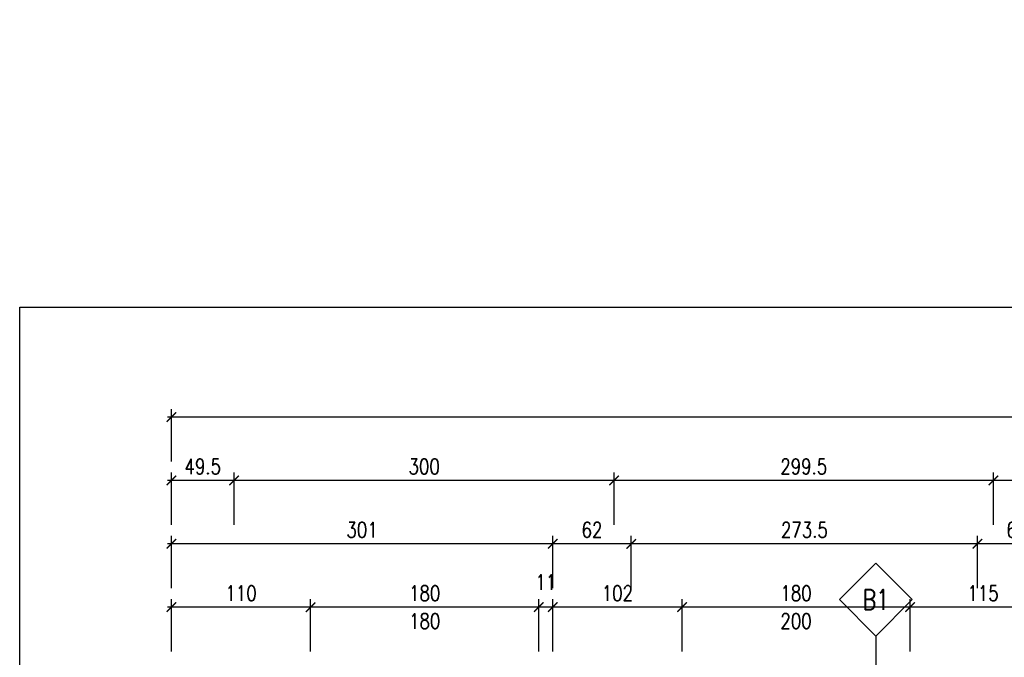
# Model space of a CAD drawing. Header units: millimetres. Extents: x 509 to 7952, y 243 to 5804.
# Tile 7 of 54: x 1542 to 2319, y 2502 to 3005. Entities that reach past the tile are written whole.
import ezdxf
from ezdxf.enums import TextEntityAlignment as Align

# ---------------------------------------------------------------- set-up
doc = ezdxf.new("R2010")
doc.units = ezdxf.units.MM
doc.layers.add('WK-EtykOkna', color=11, linetype='Continuous')
doc.layers.add('WK-Wymiary', color=8, linetype='Continuous')
doc.styles.add('RomanS-Narrow', font='romans.shx', dxfattribs={"width": 0.8})
doc.dimstyles.new('AEC Dimension 1-50', dxfattribs={"dimtxt": 12, "dimasz": 0.075, "dimexe": 6.25, "dimexo": 0, "dimgap": 5, "dimtad": 1, "dimdec": 1, "dimrnd": 0.5, "dimzin": 9, "dimdsep": 46, "dimtxsty": 'RomanS-Narrow', "dimblk": 'ARCHTICK', "dimcen": 0.125, "dimdle": 3.125, "dimclrd": 8, "dimclre": 8, "dimclrt": 256, "dimadec": 1, "dimazin": 0, "dimtfac": 1, "dimtdec": 1, "dimtmove": 2, "dimatfit": 2, "dimfxl": 0, "dimtolj": 1, "dimtzin": 0, "dimarcsym": 0})

# ---------------------------------------------------------------- blocks, each defined once
blk = doc.blocks.new('WK_WindowTag01_50_P')
for p, q in [((0, 2.543), (0, 0)), ((-0.296, 1.353), (-0.133, 1.19)), ((-0.133, 1.353), (-0.296, 1.19))]:
    blk.add_line(p, q)
blk.add_lwpolyline([(0, 2.543), (0.719, 3.262), (0, 3.981), (-0.719, 3.262)], close=True)
at = {"color": 0, "linetype": 'ByBlock', "lineweight": -2, "style": 'RomanS-Narrow', "width": 0.75}
blk.add_attdef('OKNA_OBIEKTY:WYSOKOŚĆ', text='', height=0.3, rotation=90, dxfattribs=at).set_placement((0, 1.412), align=Align.BOTTOM_LEFT)
at = {"color": 0, "linetype": 'ByBlock', "lineweight": -2, "style": 'RomanS-Narrow', "width": 0.75, "flags": 8}
blk.add_attdef('OKNA_OBIEKTY:SYMBOL', text='', height=0.4, dxfattribs=at).set_placement((0, 3.262), align=Align.MIDDLE)
at = {"color": 0, "linetype": 'ByBlock', "lineweight": -2, "style": 'RomanS-Narrow', "width": 0.75}
blk.add_attdef('OKNA_OBIEKTY:PARAPET', text='', height=0.3, rotation=90, dxfattribs=at).set_placement((0.099, 1.271), align=Align.TOP_CENTER)
blk.add_attdef('OKNA_OBIEKTY:SZEROKOŚĆ', text='', height=0.3, rotation=90, dxfattribs=at).set_placement((0, 1.106), align=Align.BOTTOM_RIGHT)
blk = doc.blocks.new('_ArchTick')
at = {"color": 0, "linetype": 'ByBlock', "const_width": 15}
blk.add_lwpolyline([(-50, -50), (50, 50)], dxfattribs=at)
blk = doc.blocks.new('*D778')
at = {"layer": 'Defpoints', "color": 0}
for p in [(2244.3, 2541.86), (2244.3, 2506.86), (2359.53, 2506.86)]:
    blk.add_point(p, dxfattribs=at)
at = {"layer": 'WK-Wymiary', "color": 8, "linetype": 'Continuous', "lineweight": -2, "ltscale": 1.3}
for p, q in [((2362.66, 2541.86), (2241.18, 2541.86)), ((2244.3, 2506.86), (2244.3, 2548.11)), ((2359.53, 2506.86), (2359.53, 2548.11))]:
    blk.add_line(p, q, dxfattribs=at)
at = {"layer": 'WK-Wymiary', "color": 8, "linetype": 'ByBlock', "lineweight": -2, "xscale": 0.075, "yscale": 0.075, "zscale": 0.075, "rotation": 180}
blk.add_blockref('_ArchTick', (2244.3, 2541.86), dxfattribs=at)
at = {"layer": 'WK-Wymiary', "color": 8, "linetype": 'ByBlock', "lineweight": -2, "xscale": 0.075, "yscale": 0.075, "zscale": 0.075}
blk.add_blockref('_ArchTick', (2359.53, 2541.86), dxfattribs=at)
at = {"layer": 'WK-Wymiary', "lineweight": -3, "insert": (2301.92, 2552.86), "char_height": 12, "attachment_point": 5, "style": 'RomanS-Narrow'}
blk.add_mtext('\\A1;\\A1;115', dxfattribs=at)
blk = doc.blocks.new('*D779')
at = {"layer": 'Defpoints', "color": 0}
for p in [(2064.3, 2541.86), (2064.3, 2506.86), (2244.3, 2506.86)]:
    blk.add_point(p, dxfattribs=at)
at = {"layer": 'WK-Wymiary', "color": 8, "linetype": 'Continuous', "lineweight": -2, "ltscale": 1.3}
for p, q in [((2247.43, 2541.86), (2061.18, 2541.86)), ((2064.3, 2506.86), (2064.3, 2548.11)), ((2244.3, 2506.86), (2244.3, 2548.11))]:
    blk.add_line(p, q, dxfattribs=at)
at = {"layer": 'WK-Wymiary', "color": 8, "linetype": 'ByBlock', "lineweight": -2, "xscale": 0.075, "yscale": 0.075, "zscale": 0.075, "rotation": 180}
blk.add_blockref('_ArchTick', (2064.3, 2541.86), dxfattribs=at)
at = {"layer": 'WK-Wymiary', "color": 8, "linetype": 'ByBlock', "lineweight": -2, "xscale": 0.075, "yscale": 0.075, "zscale": 0.075}
blk.add_blockref('_ArchTick', (2244.3, 2541.86), dxfattribs=at)
at = {"layer": 'WK-Wymiary', "lineweight": -3, "insert": (2154.3, 2552.86), "char_height": 12, "attachment_point": 5, "style": 'RomanS-Narrow'}
blk.add_mtext('\\A1;\\A1;180', dxfattribs=at)
blk = doc.blocks.new('*D780')
at = {"layer": 'Defpoints', "color": 0}
for p in [(1962.24, 2541.86), (1962.24, 2506.86), (2064.3, 2506.86)]:
    blk.add_point(p, dxfattribs=at)
at = {"layer": 'WK-Wymiary', "color": 8, "linetype": 'Continuous', "lineweight": -2, "ltscale": 1.3}
for p, q in [((2067.43, 2541.86), (1959.12, 2541.86)), ((1962.24, 2506.86), (1962.24, 2548.11)), ((2064.3, 2506.86), (2064.3, 2548.11))]:
    blk.add_line(p, q, dxfattribs=at)
at = {"layer": 'WK-Wymiary', "color": 8, "linetype": 'ByBlock', "lineweight": -2, "xscale": 0.075, "yscale": 0.075, "zscale": 0.075, "rotation": 180}
blk.add_blockref('_ArchTick', (1962.24, 2541.86), dxfattribs=at)
at = {"layer": 'WK-Wymiary', "color": 8, "linetype": 'ByBlock', "lineweight": -2, "xscale": 0.075, "yscale": 0.075, "zscale": 0.075}
blk.add_blockref('_ArchTick', (2064.3, 2541.86), dxfattribs=at)
at = {"layer": 'WK-Wymiary', "lineweight": -3, "insert": (2013.27, 2552.86), "char_height": 12, "attachment_point": 5, "style": 'RomanS-Narrow'}
blk.add_mtext('\\A1;\\A1;102', dxfattribs=at)
blk = doc.blocks.new('*D781')
at = {"layer": 'Defpoints', "color": 0}
for p in [(1951.2, 2541.86), (1951.2, 2506.86), (1962.24, 2506.86)]:
    blk.add_point(p, dxfattribs=at)
at = {"layer": 'WK-Wymiary', "color": 8, "linetype": 'Continuous', "lineweight": -2, "ltscale": 1.3}
for p, q in [((1965.37, 2541.86), (1948.08, 2541.86)), ((1951.2, 2506.86), (1951.2, 2548.11)), ((1962.24, 2506.86), (1962.24, 2548.11))]:
    blk.add_line(p, q, dxfattribs=at)
at = {"layer": 'WK-Wymiary', "color": 8, "linetype": 'ByBlock', "lineweight": -2, "xscale": 0.075, "yscale": 0.075, "zscale": 0.075, "rotation": 180}
blk.add_blockref('_ArchTick', (1951.2, 2541.86), dxfattribs=at)
at = {"layer": 'WK-Wymiary', "color": 8, "linetype": 'ByBlock', "lineweight": -2, "xscale": 0.075, "yscale": 0.075, "zscale": 0.075}
blk.add_blockref('_ArchTick', (1962.24, 2541.86), dxfattribs=at)
at = {"layer": 'WK-Wymiary', "lineweight": -3, "insert": (1956.72, 2561.61), "char_height": 12, "attachment_point": 5, "style": 'RomanS-Narrow'}
blk.add_mtext('\\A1;\\A1;11', dxfattribs=at)
blk = doc.blocks.new('*D782')
at = {"layer": 'Defpoints', "color": 0}
for p in [(1771.2, 2541.86), (1771.2, 2506.86), (1951.2, 2506.86)]:
    blk.add_point(p, dxfattribs=at)
at = {"layer": 'WK-Wymiary', "color": 8, "linetype": 'Continuous', "lineweight": -2, "ltscale": 1.3}
for p, q in [((1954.33, 2541.86), (1768.08, 2541.86)), ((1771.2, 2506.86), (1771.2, 2548.11)), ((1951.2, 2506.86), (1951.2, 2548.11))]:
    blk.add_line(p, q, dxfattribs=at)
at = {"layer": 'WK-Wymiary', "color": 8, "linetype": 'ByBlock', "lineweight": -2, "xscale": 0.075, "yscale": 0.075, "zscale": 0.075, "rotation": 180}
blk.add_blockref('_ArchTick', (1771.2, 2541.86), dxfattribs=at)
at = {"layer": 'WK-Wymiary', "color": 8, "linetype": 'ByBlock', "lineweight": -2, "xscale": 0.075, "yscale": 0.075, "zscale": 0.075}
blk.add_blockref('_ArchTick', (1951.2, 2541.86), dxfattribs=at)
at = {"layer": 'WK-Wymiary', "lineweight": -3, "insert": (1861.2, 2552.86), "char_height": 12, "attachment_point": 5, "style": 'RomanS-Narrow'}
blk.add_mtext('\\A1;\\A1;180', dxfattribs=at)
blk = doc.blocks.new('*D783')
at = {"layer": 'Defpoints', "color": 0}
for p in [(1661.3, 2541.86), (1661.3, 2506.86), (1771.2, 2506.86)]:
    blk.add_point(p, dxfattribs=at)
at = {"layer": 'WK-Wymiary', "color": 8, "linetype": 'Continuous', "lineweight": -2, "ltscale": 1.3}
for p, q in [((1774.33, 2541.86), (1658.18, 2541.86)), ((1661.3, 2506.86), (1661.3, 2548.11)), ((1771.2, 2506.86), (1771.2, 2548.11))]:
    blk.add_line(p, q, dxfattribs=at)
at = {"layer": 'WK-Wymiary', "color": 8, "linetype": 'ByBlock', "lineweight": -2, "xscale": 0.075, "yscale": 0.075, "zscale": 0.075, "rotation": 180}
blk.add_blockref('_ArchTick', (1661.3, 2541.86), dxfattribs=at)
at = {"layer": 'WK-Wymiary', "color": 8, "linetype": 'ByBlock', "lineweight": -2, "xscale": 0.075, "yscale": 0.075, "zscale": 0.075}
blk.add_blockref('_ArchTick', (1771.2, 2541.86), dxfattribs=at)
at = {"layer": 'WK-Wymiary', "lineweight": -3, "insert": (1716.25, 2552.86), "char_height": 12, "attachment_point": 5, "style": 'RomanS-Narrow'}
blk.add_mtext('\\A1;\\A1;110', dxfattribs=at)
blk = doc.blocks.new('*D786')
at = {"layer": 'Defpoints', "color": 0}
for p in [(2297.53, 2591.86), (2297.53, 2556.86), (2359.53, 2556.86)]:
    blk.add_point(p, dxfattribs=at)
at = {"layer": 'WK-Wymiary', "color": 8, "linetype": 'Continuous', "lineweight": -2, "ltscale": 1.3}
for p, q in [((2297.53, 2556.86), (2297.53, 2598.11)), ((2359.53, 2556.86), (2359.53, 2598.11)), ((2362.66, 2591.86), (2294.41, 2591.86))]:
    blk.add_line(p, q, dxfattribs=at)
at = {"layer": 'WK-Wymiary', "color": 8, "linetype": 'ByBlock', "lineweight": -2, "xscale": 0.075, "yscale": 0.075, "zscale": 0.075, "rotation": 180}
blk.add_blockref('_ArchTick', (2297.53, 2591.86), dxfattribs=at)
at = {"layer": 'WK-Wymiary', "color": 8, "linetype": 'ByBlock', "lineweight": -2, "xscale": 0.075, "yscale": 0.075, "zscale": 0.075}
blk.add_blockref('_ArchTick', (2359.53, 2591.86), dxfattribs=at)
at = {"layer": 'WK-Wymiary', "lineweight": -3, "insert": (2328.53, 2602.86), "char_height": 12, "attachment_point": 5, "style": 'RomanS-Narrow'}
blk.add_mtext('\\A1;\\A1;62', dxfattribs=at)
blk = doc.blocks.new('*D787')
at = {"layer": 'Defpoints', "color": 0}
for p in [(2024.24, 2591.86), (2024.24, 2556.86), (2297.53, 2556.86)]:
    blk.add_point(p, dxfattribs=at)
at = {"layer": 'WK-Wymiary', "color": 8, "linetype": 'Continuous', "lineweight": -2, "ltscale": 1.3}
for p, q in [((2024.24, 2556.86), (2024.24, 2598.11)), ((2297.53, 2556.86), (2297.53, 2598.11)), ((2300.66, 2591.86), (2021.12, 2591.86))]:
    blk.add_line(p, q, dxfattribs=at)
at = {"layer": 'WK-Wymiary', "color": 8, "linetype": 'ByBlock', "lineweight": -2, "xscale": 0.075, "yscale": 0.075, "zscale": 0.075, "rotation": 180}
blk.add_blockref('_ArchTick', (2024.24, 2591.86), dxfattribs=at)
at = {"layer": 'WK-Wymiary', "color": 8, "linetype": 'ByBlock', "lineweight": -2, "xscale": 0.075, "yscale": 0.075, "zscale": 0.075}
blk.add_blockref('_ArchTick', (2297.53, 2591.86), dxfattribs=at)
at = {"layer": 'WK-Wymiary', "lineweight": -3, "insert": (2160.89, 2602.86), "char_height": 12, "attachment_point": 5, "style": 'RomanS-Narrow'}
blk.add_mtext('\\A1;\\A1;273.5', dxfattribs=at)
blk = doc.blocks.new('*D788')
at = {"layer": 'Defpoints', "color": 0}
for p in [(1962.24, 2591.86), (1962.24, 2556.86), (2024.24, 2556.86)]:
    blk.add_point(p, dxfattribs=at)
at = {"layer": 'WK-Wymiary', "color": 8, "linetype": 'Continuous', "lineweight": -2, "ltscale": 1.3}
for p, q in [((1962.24, 2556.86), (1962.24, 2598.11)), ((2024.24, 2556.86), (2024.24, 2598.11)), ((2027.37, 2591.86), (1959.12, 2591.86))]:
    blk.add_line(p, q, dxfattribs=at)
at = {"layer": 'WK-Wymiary', "color": 8, "linetype": 'ByBlock', "lineweight": -2, "xscale": 0.075, "yscale": 0.075, "zscale": 0.075, "rotation": 180}
blk.add_blockref('_ArchTick', (1962.24, 2591.86), dxfattribs=at)
at = {"layer": 'WK-Wymiary', "color": 8, "linetype": 'ByBlock', "lineweight": -2, "xscale": 0.075, "yscale": 0.075, "zscale": 0.075}
blk.add_blockref('_ArchTick', (2024.24, 2591.86), dxfattribs=at)
at = {"layer": 'WK-Wymiary', "lineweight": -3, "insert": (1993.24, 2602.86), "char_height": 12, "attachment_point": 5, "style": 'RomanS-Narrow'}
blk.add_mtext('\\A1;\\A1;62', dxfattribs=at)
blk = doc.blocks.new('*D789')
at = {"layer": 'Defpoints', "color": 0}
for p in [(1661.3, 2591.86), (1661.3, 2556.86), (1962.24, 2556.86)]:
    blk.add_point(p, dxfattribs=at)
at = {"layer": 'WK-Wymiary', "color": 8, "linetype": 'Continuous', "lineweight": -2, "ltscale": 1.3}
for p, q in [((1661.3, 2556.86), (1661.3, 2598.11)), ((1962.24, 2556.86), (1962.24, 2598.11)), ((1965.37, 2591.86), (1658.18, 2591.86))]:
    blk.add_line(p, q, dxfattribs=at)
at = {"layer": 'WK-Wymiary', "color": 8, "linetype": 'ByBlock', "lineweight": -2, "xscale": 0.075, "yscale": 0.075, "zscale": 0.075, "rotation": 180}
blk.add_blockref('_ArchTick', (1661.3, 2591.86), dxfattribs=at)
at = {"layer": 'WK-Wymiary', "color": 8, "linetype": 'ByBlock', "lineweight": -2, "xscale": 0.075, "yscale": 0.075, "zscale": 0.075}
blk.add_blockref('_ArchTick', (1962.24, 2591.86), dxfattribs=at)
at = {"layer": 'WK-Wymiary', "lineweight": -3, "insert": (1811.77, 2602.86), "char_height": 12, "attachment_point": 5, "style": 'RomanS-Narrow'}
blk.add_mtext('\\A1;\\A1;301', dxfattribs=at)
blk = doc.blocks.new('*D799')
at = {"layer": 'Defpoints', "color": 0}
for p in [(2310.03, 2641.86), (2310.03, 2606.86), (2610.03, 2606.86)]:
    blk.add_point(p, dxfattribs=at)
at = {"layer": 'WK-Wymiary', "color": 8, "linetype": 'Continuous', "lineweight": -2, "ltscale": 1.3}
for p, q in [((2310.03, 2606.86), (2310.03, 2648.11)), ((2610.03, 2606.86), (2610.03, 2648.11)), ((2613.16, 2641.86), (2306.91, 2641.86))]:
    blk.add_line(p, q, dxfattribs=at)
at = {"layer": 'WK-Wymiary', "color": 8, "linetype": 'ByBlock', "lineweight": -2, "xscale": 0.075, "yscale": 0.075, "zscale": 0.075, "rotation": 180}
blk.add_blockref('_ArchTick', (2310.03, 2641.86), dxfattribs=at)
at = {"layer": 'WK-Wymiary', "color": 8, "linetype": 'ByBlock', "lineweight": -2, "xscale": 0.075, "yscale": 0.075, "zscale": 0.075}
blk.add_blockref('_ArchTick', (2610.03, 2641.86), dxfattribs=at)
at = {"layer": 'WK-Wymiary', "lineweight": -3, "insert": (2460.03, 2652.86), "char_height": 12, "attachment_point": 5, "style": 'RomanS-Narrow'}
blk.add_mtext('\\A1;\\A1;300', dxfattribs=at)
blk = doc.blocks.new('*D800')
at = {"layer": 'Defpoints', "color": 0}
for p in [(2010.78, 2641.86), (2010.78, 2606.86), (2310.03, 2606.86)]:
    blk.add_point(p, dxfattribs=at)
at = {"layer": 'WK-Wymiary', "color": 8, "linetype": 'Continuous', "lineweight": -2, "ltscale": 1.3}
for p, q in [((2010.78, 2606.86), (2010.78, 2648.11)), ((2310.03, 2606.86), (2310.03, 2648.11)), ((2313.16, 2641.86), (2007.66, 2641.86))]:
    blk.add_line(p, q, dxfattribs=at)
at = {"layer": 'WK-Wymiary', "color": 8, "linetype": 'ByBlock', "lineweight": -2, "xscale": 0.075, "yscale": 0.075, "zscale": 0.075, "rotation": 180}
blk.add_blockref('_ArchTick', (2010.78, 2641.86), dxfattribs=at)
at = {"layer": 'WK-Wymiary', "color": 8, "linetype": 'ByBlock', "lineweight": -2, "xscale": 0.075, "yscale": 0.075, "zscale": 0.075}
blk.add_blockref('_ArchTick', (2310.03, 2641.86), dxfattribs=at)
at = {"layer": 'WK-Wymiary', "lineweight": -3, "insert": (2160.41, 2652.86), "char_height": 12, "attachment_point": 5, "style": 'RomanS-Narrow'}
blk.add_mtext('\\A1;\\A1;299.5', dxfattribs=at)
blk = doc.blocks.new('*D801')
at = {"layer": 'Defpoints', "color": 0}
for p in [(1710.8, 2641.86), (1710.8, 2606.86), (2010.78, 2606.86)]:
    blk.add_point(p, dxfattribs=at)
at = {"layer": 'WK-Wymiary', "color": 8, "linetype": 'Continuous', "lineweight": -2, "ltscale": 1.3}
for p, q in [((1710.8, 2606.86), (1710.8, 2648.11)), ((2010.78, 2606.86), (2010.78, 2648.11)), ((2013.91, 2641.86), (1707.68, 2641.86))]:
    blk.add_line(p, q, dxfattribs=at)
at = {"layer": 'WK-Wymiary', "color": 8, "linetype": 'ByBlock', "lineweight": -2, "xscale": 0.075, "yscale": 0.075, "zscale": 0.075, "rotation": 180}
blk.add_blockref('_ArchTick', (1710.8, 2641.86), dxfattribs=at)
at = {"layer": 'WK-Wymiary', "color": 8, "linetype": 'ByBlock', "lineweight": -2, "xscale": 0.075, "yscale": 0.075, "zscale": 0.075}
blk.add_blockref('_ArchTick', (2010.78, 2641.86), dxfattribs=at)
at = {"layer": 'WK-Wymiary', "lineweight": -3, "insert": (1860.79, 2652.86), "char_height": 12, "attachment_point": 5, "style": 'RomanS-Narrow'}
blk.add_mtext('\\A1;\\A1;300', dxfattribs=at)
blk = doc.blocks.new('*D802')
at = {"layer": 'Defpoints', "color": 0}
for p in [(1661.3, 2641.86), (1661.3, 2606.86), (1710.8, 2606.86)]:
    blk.add_point(p, dxfattribs=at)
at = {"layer": 'WK-Wymiary', "color": 8, "linetype": 'Continuous', "lineweight": -2, "ltscale": 1.3}
for p, q in [((1661.3, 2606.86), (1661.3, 2648.11)), ((1710.8, 2606.86), (1710.8, 2648.11)), ((1713.93, 2641.86), (1658.18, 2641.86))]:
    blk.add_line(p, q, dxfattribs=at)
at = {"layer": 'WK-Wymiary', "color": 8, "linetype": 'ByBlock', "lineweight": -2, "xscale": 0.075, "yscale": 0.075, "zscale": 0.075, "rotation": 180}
blk.add_blockref('_ArchTick', (1661.3, 2641.86), dxfattribs=at)
at = {"layer": 'WK-Wymiary', "color": 8, "linetype": 'ByBlock', "lineweight": -2, "xscale": 0.075, "yscale": 0.075, "zscale": 0.075}
blk.add_blockref('_ArchTick', (1710.8, 2641.86), dxfattribs=at)
at = {"layer": 'WK-Wymiary', "lineweight": -3, "insert": (1686.05, 2652.86), "char_height": 12, "attachment_point": 5, "style": 'RomanS-Narrow'}
blk.add_mtext('\\A1;\\A1;49.5', dxfattribs=at)
blk = doc.blocks.new('*D803')
at = {"layer": 'Defpoints', "color": 0}
for p in [(1661.3, 2691.86), (1661.3, 2656.86), (4399.17, 2656.86)]:
    blk.add_point(p, dxfattribs=at)
at = {"layer": 'WK-Wymiary', "color": 8, "linetype": 'Continuous', "lineweight": -2, "ltscale": 1.3}
for p, q in [((1661.3, 2656.86), (1661.3, 2698.11)), ((4399.17, 2656.86), (4399.17, 2698.11)), ((4402.29, 2691.86), (1658.18, 2691.86))]:
    blk.add_line(p, q, dxfattribs=at)
at = {"layer": 'WK-Wymiary', "color": 8, "linetype": 'ByBlock', "lineweight": -2, "xscale": 0.075, "yscale": 0.075, "zscale": 0.075}
for p, rotation in [((1661.3, 2691.86), 180), ((4399.17, 2691.86), 360)]:
    blk.add_blockref('_ArchTick', p, dxfattribs=dict(at, rotation=rotation))
at = {"layer": 'WK-Wymiary', "lineweight": -3, "insert": (3030.24, 2702.86), "char_height": 12, "attachment_point": 5, "style": 'RomanS-Narrow'}
blk.add_mtext('\\A1;\\A1;2738', dxfattribs=at)

msp = doc.modelspace()

# ---------------------------------------------------------------- linework, layer by layer
msp.add_lwpolyline([(5649.17, 4008.87), (5873.58, 3971.84), (5816.57, 330.7), (1541.54, 330.7), (1541.54, 2778.64), (4012.25, 2778.64), (4012.25, 3854.59), (4389.17, 3988.87), (5649.17, 4008.87)])

# ---------------------------------------------------------------- block references
at = {"layer": 'WK-EtykOkna', "color": 11, "linetype": 'Continuous', "lineweight": -3, "ltscale": 1.3}
ref = msp.add_blockref('WK_WindowTag01_50_P', (2217.28, 2417.37), dxfattribs=dict(at, xscale=40, yscale=40, zscale=40))
ref.add_attrib('OKNA_OBIEKTY:SZEROKOŚĆ', '180.0', dxfattribs={"layer": '0', "color": 0, "linetype": 'ByBlock', "lineweight": -2, "height": 12, "rotation": 90, "style": 'RomanS-Narrow', "width": 0.75}).set_placement((2217.28, 2461.62), align=Align.BOTTOM_RIGHT)
ref.add_attrib('OKNA_OBIEKTY:SYMBOL', 'B1', dxfattribs={"layer": '0', "color": 0, "linetype": 'ByBlock', "lineweight": -2, "height": 16, "style": 'RomanS-Narrow', "width": 0.75}).set_placement((2217.28, 2547.86), align=Align.MIDDLE)
ref.add_attrib('OKNA_OBIEKTY:WYSOKOŚĆ', '60', dxfattribs={"layer": '0', "color": 0, "linetype": 'ByBlock', "lineweight": -2, "height": 12, "rotation": 90, "style": 'RomanS-Narrow', "width": 0.75}).set_placement((2217.28, 2473.84), align=Align.BOTTOM_LEFT)
ref.add_attrib('OKNA_OBIEKTY:PARAPET', '35.0', dxfattribs={"layer": '0', "color": 0, "linetype": 'ByBlock', "lineweight": -2, "height": 12, "rotation": 90, "style": 'RomanS-Narrow', "width": 0.75}).set_placement((2221.25, 2468.23), align=Align.TOP_CENTER)

# ---------------------------------------------------------------- texts
at = {"layer": 'WK-Wymiary', "color": 8, "linetype": 'Continuous', "lineweight": -3, "char_height": 12, "attachment_point": 2, "style": 'RomanS-Narrow'}
for s, insert in [('\\A1;180', (1861.2, 2536.86)), ('\\A1;200', (2154.3, 2536.86))]:
    msp.add_mtext(s, dxfattribs=dict(at, insert=insert))

# ---------------------------------------------------------------- dimensions: what is measured, and where the dimension line sits
at = {"layer": 'WK-Wymiary', "color": 8, "linetype": 'Continuous', "lineweight": -3, "ltscale": 1.3}
for base, p1, p2, text, picture, middle in [((1661.3, 2691.86), (4399.17, 2656.86), (1661.3, 2656.86), '\\A1;2738', '*D803', (3030.24, 2702.86)), ((1661.3, 2641.86), (1710.8, 2606.86), (1661.3, 2606.86), '\\A1;49.5', '*D802', (1686.05, 2652.86)), ((1710.8, 2641.86), (2010.78, 2606.86), (1710.8, 2606.86), '\\A1;300', '*D801', (1860.79, 2652.86)), ((2010.78, 2641.86), (2310.03, 2606.86), (2010.78, 2606.86), '\\A1;299.5', '*D800', (2160.41, 2652.86)), ((2310.03, 2641.86), (2610.03, 2606.86), (2310.03, 2606.86), '\\A1;300', '*D799', (2460.03, 2652.86)), ((1661.3, 2591.86), (1962.24, 2556.86), (1661.3, 2556.86), '\\A1;301', '*D789', (1811.77, 2602.86)), ((1962.24, 2591.86), (2024.24, 2556.86), (1962.24, 2556.86), '\\A1;62', '*D788', (1993.24, 2602.86)), ((2024.24, 2591.86), (2297.53, 2556.86), (2024.24, 2556.86), '\\A1;273.5', '*D787', (2160.89, 2602.86)), ((2297.53, 2591.86), (2359.53, 2556.86), (2297.53, 2556.86), '\\A1;62', '*D786', (2328.53, 2602.86)), ((1951.2, 2541.86), (1962.24, 2506.86), (1951.2, 2506.86), '\\A1;11', '*D781', (1956.72, 2561.61)), ((1661.3, 2541.86), (1771.2, 2506.86), (1661.3, 2506.86), '\\A1;110', '*D783', (1716.25, 2552.86)), ((1771.2, 2541.86), (1951.2, 2506.86), (1771.2, 2506.86), '\\A1;180', '*D782', (1861.2, 2552.86)), ((1962.24, 2541.86), (2064.3, 2506.86), (1962.24, 2506.86), '\\A1;102', '*D780', (2013.27, 2552.86)), ((2064.3, 2541.86), (2244.3, 2506.86), (2064.3, 2506.86), '\\A1;180', '*D779', (2154.3, 2552.86)), ((2244.3, 2541.86), (2359.53, 2506.86), (2244.3, 2506.86), '\\A1;115', '*D778', (2301.92, 2552.86))]:
    dim = msp.add_linear_dim(base=base, p1=p1, p2=p2, angle=180, text=text, dimstyle='AEC Dimension 1-50', override={"dimclrd": 8, "dimclre": 8, "dimclrt": 256}, dxfattribs=at)
    dim.commit()
    dim.dimension.update_dxf_attribs({"geometry": picture, "text_midpoint": middle})

doc.saveas('drawing.dxf')
